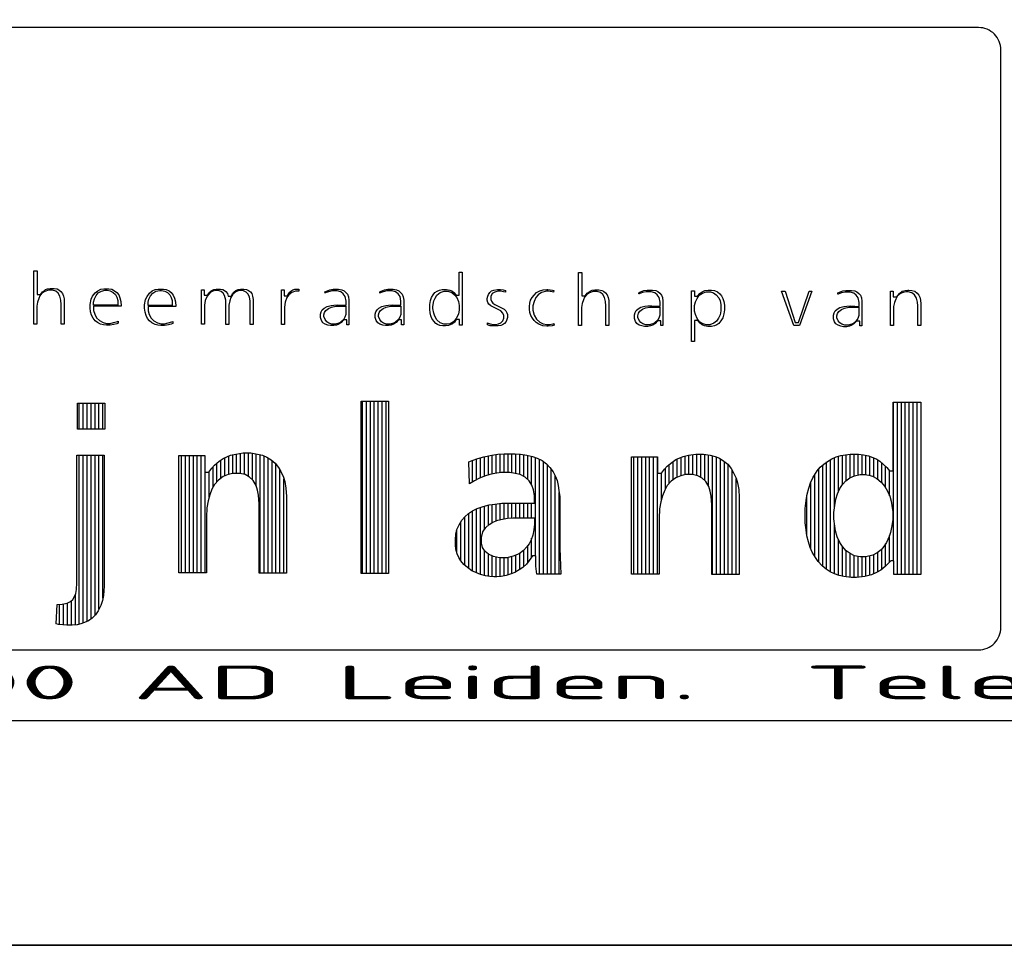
# Model space of a CAD drawing. Extents: x 0 to 295580, y 0 to 170026.
# Tile 19 of 30: x 264030 to 272791, y 0 to 8239. Entities that reach past the tile are written whole.
import ezdxf
from ezdxf.enums import TextEntityAlignment as Align

# ---------------------------------------------------------------- set-up
doc = ezdxf.new("R2010")
doc.units = 0
doc.header["$LTSCALE"] = 250
doc.layers.get('0').update_dxf_attribs({"linetype": 'CONTINUOUS'})
for name, color, linetype in [('B0', 51, 'CONTINUOUS'), ('XA-03', 144, 'CONTINUOUS'), ('XA-07', 140, 'CONTINUOUS'), ('XA-10', 130, 'CONTINUOUS')]:
    doc.layers.add(name, color=color, linetype=linetype)
doc.styles.add('XG-TH', font='ISO.SHX')
doc.styles.add('XG_TH', font='ISO.SHX')

# ---------------------------------------------------------------- blocks, each defined once
blk = doc.blocks.new('AMW_TITLE')
at = {"layer": 'XA-03'}
for p, q in [((1322.8, 22.975), (1322.8, 24.13)), ((1322.975, 22.975), (1322.975, 24.13)), ((1323.15, 22.975), (1323.15, 24.13)), ((1323.325, 22.975), (1323.325, 24.13)), ((1323.5, 22.975), (1323.5, 24.13)), ((1323.675, 22.975), (1323.675, 24.13)), ((1323.85, 22.975), (1323.85, 24.13)), ((1335.4, 16.545), (1335.4, 24.215)), ((1335.575, 16.545), (1335.575, 24.215)), ((1335.75, 16.545), (1335.75, 24.215)), ((1335.925, 16.545), (1335.925, 24.215)), ((1336.1, 16.545), (1336.1, 24.215)), ((1336.275, 16.545), (1336.275, 24.215)), ((1336.45, 16.545), (1336.45, 24.215)), ((1359.025, 17.118), (1359.025, 24.179)), ((1359.2, 16.509), (1359.2, 24.179)), ((1359.375, 16.509), (1359.375, 24.179)), ((1359.55, 16.509), (1359.55, 24.179)), ((1359.725, 16.509), (1359.725, 24.179)), ((1359.9, 16.509), (1359.9, 24.179)), ((1360.075, 16.509), (1360.075, 24.179)), ((1330.15, 20.956), (1330.15, 21.914)), ((1330.325, 20.867), (1330.325, 21.914)), ((1322.8, 14.287), (1322.8, 21.816)), ((1322.975, 14.338), (1322.975, 21.816)), ((1323.15, 14.413), (1323.15, 21.816)), ((1323.325, 14.526), (1323.325, 21.816)), ((1323.5, 14.687), (1323.5, 21.816)), ((1323.675, 14.953), (1323.675, 21.816)), ((1323.85, 15.445), (1323.85, 21.816)), ((1327.35, 16.57), (1327.35, 21.792)), ((1327.525, 16.57), (1327.525, 21.792)), ((1327.7, 16.57), (1327.7, 21.792)), ((1327.875, 16.57), (1327.875, 21.792)), ((1328.05, 16.57), (1328.05, 21.792)), ((1328.225, 16.57), (1328.225, 21.792)), ((1329.1, 20.784), (1329.1, 21.595)), ((1329.275, 20.889), (1329.275, 21.699)), ((1329.45, 20.957), (1329.45, 21.777)), ((1329.625, 21.001), (1329.625, 21.833)), ((1329.8, 21.002), (1329.8, 21.871)), ((1329.975, 20.995), (1329.975, 21.897)), ((1330.5, 20.722), (1330.5, 21.902)), ((1330.675, 20.434), (1330.675, 21.875)), ((1330.85, 16.557), (1330.85, 21.836)), ((1331.025, 16.557), (1331.025, 21.777)), ((1331.2, 16.557), (1331.2, 21.688)), ((1331.375, 16.557), (1331.375, 21.568)), ((1340.3, 20.623), (1340.3, 21.586)), ((1340.475, 20.72), (1340.475, 21.644)), ((1340.65, 20.804), (1340.65, 21.699)), ((1340.825, 20.874), (1340.825, 21.75)), ((1341, 20.93), (1341, 21.786)), ((1341.175, 20.975), (1341.175, 21.821)), ((1341.35, 21.009), (1341.35, 21.843)), ((1341.525, 21.033), (1341.525, 21.862)), ((1341.7, 21.039), (1341.7, 21.877)), ((1341.875, 21.039), (1341.875, 21.877)), ((1342.05, 21.024), (1342.05, 21.877)), ((1342.225, 20.994), (1342.225, 21.876)), ((1342.4, 20.953), (1342.4, 21.867)), ((1342.575, 20.871), (1342.575, 21.841)), ((1342.75, 20.732), (1342.75, 21.81)), ((1342.925, 20.502), (1342.925, 21.768)), ((1343.1, 17.337), (1343.1, 21.713)), ((1343.275, 16.521), (1343.275, 21.636)), ((1343.45, 16.521), (1343.45, 21.531)), ((1347.475, 16.521), (1347.475, 21.743)), ((1347.65, 16.521), (1347.65, 21.743)), ((1347.825, 16.521), (1347.825, 21.743)), ((1348, 16.521), (1348, 21.743)), ((1348.175, 16.521), (1348.175, 21.743)), ((1348.35, 16.521), (1348.35, 21.743)), ((1348.525, 16.521), (1348.525, 21.743)), ((1349.225, 20.723), (1349.225, 21.536)), ((1349.4, 20.834), (1349.4, 21.643)), ((1349.575, 20.904), (1349.575, 21.721)), ((1349.75, 20.948), (1349.75, 21.78)), ((1349.925, 20.953), (1349.925, 21.82)), ((1350.1, 20.95), (1350.1, 21.846)), ((1350.275, 20.911), (1350.275, 21.865)), ((1350.45, 20.827), (1350.45, 21.865)), ((1350.625, 20.688), (1350.625, 21.856)), ((1350.8, 20.428), (1350.8, 21.829)), ((1350.975, 16.509), (1350.975, 21.791)), ((1351.15, 16.509), (1351.15, 21.736)), ((1351.325, 16.509), (1351.325, 21.649)), ((1351.5, 16.509), (1351.5, 21.532)), ((1356.05, 16.723), (1356.05, 21.512)), ((1356.225, 16.615), (1356.225, 21.619)), ((1356.4, 19.465), (1356.4, 21.702)), ((1356.575, 20.18), (1356.575, 21.763)), ((1356.75, 20.498), (1356.75, 21.805)), ((1356.925, 20.695), (1356.925, 21.833)), ((1357.1, 20.816), (1357.1, 21.853)), ((1357.275, 20.892), (1357.275, 21.853)), ((1357.45, 20.934), (1357.45, 21.853)), ((1357.625, 20.953), (1357.625, 21.836)), ((1357.8, 20.946), (1357.8, 21.806)), ((1357.975, 20.914), (1357.975, 21.758)), ((1358.15, 20.846), (1358.15, 21.692)), ((1358.325, 20.741), (1358.325, 21.601)), ((1358.5, 20.582), (1358.5, 21.469)), ((1328.4, 16.57), (1328.4, 21.061)), ((1328.575, 19.948), (1328.575, 21.08)), ((1328.75, 20.381), (1328.75, 21.3)), ((1328.925, 20.626), (1328.925, 21.462)), ((1331.55, 16.557), (1331.55, 21.411)), ((1331.725, 16.557), (1331.725, 21.167)), ((1343.625, 16.521), (1343.625, 21.389)), ((1343.8, 16.521), (1343.8, 21.19)), ((1348.875, 20.303), (1348.875, 21.233)), ((1349.05, 20.559), (1349.05, 21.4)), ((1351.675, 16.509), (1351.675, 21.382)), ((1351.85, 16.509), (1351.85, 21.147)), ((1355.7, 17.052), (1355.7, 21.199)), ((1355.875, 16.869), (1355.875, 21.377)), ((1358.675, 20.358), (1358.675, 21.313)), ((1358.85, 20.002), (1358.85, 21.113)), ((1331.9, 16.557), (1331.9, 20.763)), ((1343.975, 16.521), (1343.975, 20.897)), ((1348.7, 19.843), (1348.7, 21.013)), ((1352.025, 16.509), (1352.025, 20.769)), ((1355.35, 17.646), (1355.35, 20.615)), ((1355.525, 17.302), (1355.525, 20.947)), ((1344.15, 16.521), (1344.15, 20.148)), ((1355.175, 18.203), (1355.175, 20.038)), ((1340.3, 16.651), (1340.3, 19.331)), ((1340.475, 16.573), (1340.475, 19.423)), ((1340.65, 16.505), (1340.65, 19.489)), ((1340.825, 18.499), (1340.825, 19.545)), ((1341, 18.698), (1341, 19.59)), ((1341.175, 18.813), (1341.175, 19.62)), ((1341.35, 18.889), (1341.35, 19.644)), ((1341.525, 18.942), (1341.525, 19.664)), ((1341.7, 18.978), (1341.7, 19.677)), ((1341.875, 19.006), (1341.875, 19.685)), ((1342.05, 19.024), (1342.05, 19.685)), ((1342.225, 19.029), (1342.225, 19.685)), ((1342.4, 19.029), (1342.4, 19.685)), ((1342.575, 19.029), (1342.575, 19.685)), ((1342.75, 19.029), (1342.75, 19.685)), ((1342.925, 19.029), (1342.925, 19.685)), ((1339.775, 17.111), (1339.775, 18.837)), ((1339.95, 16.915), (1339.95, 19.074)), ((1340.125, 16.766), (1340.125, 19.226)), ((1339.6, 17.486), (1339.6, 18.485)), ((1356.4, 16.527), (1356.4, 18.766)), ((1342.925, 17.289), (1342.925, 18.113)), ((1356.575, 16.469), (1356.575, 18.07)), ((1358.85, 17.06), (1358.85, 18.242)), ((1340.825, 16.459), (1340.825, 17.579)), ((1342.575, 16.857), (1342.575, 17.584)), ((1342.75, 17.039), (1342.75, 17.789)), ((1356.75, 16.424), (1356.75, 17.754)), ((1356.925, 16.398), (1356.925, 17.562)), ((1358.5, 16.736), (1358.5, 17.635)), ((1358.675, 16.875), (1358.675, 17.863)), ((1341, 16.422), (1341, 17.414)), ((1341.175, 16.404), (1341.175, 17.329)), ((1341.35, 16.399), (1341.35, 17.278)), ((1341.525, 16.408), (1341.525, 17.25)), ((1341.7, 16.437), (1341.7, 17.25)), ((1341.875, 16.483), (1341.875, 17.261)), ((1342.05, 16.545), (1342.05, 17.303)), ((1342.225, 16.626), (1342.225, 17.368)), ((1342.4, 16.723), (1342.4, 17.453)), ((1357.1, 16.379), (1357.1, 17.429)), ((1357.275, 16.375), (1357.275, 17.348)), ((1357.45, 16.382), (1357.45, 17.306)), ((1357.625, 16.399), (1357.625, 17.286)), ((1357.8, 16.425), (1357.8, 17.288)), ((1357.975, 16.472), (1357.975, 17.332)), ((1358.15, 16.535), (1358.15, 17.389)), ((1358.325, 16.62), (1358.325, 17.488)), ((1322.625, 14.259), (1322.625, 15.606)), ((1321.925, 14.274), (1321.925, 15.171)), ((1322.1, 14.257), (1322.1, 15.194)), ((1322.275, 14.244), (1322.275, 15.238)), ((1322.45, 14.244), (1322.45, 15.331)), ((1470, 0), (1260, 0))]:
    blk.add_line(p, q, dxfattribs=at)
for points in [[(0, 0), (1470, 0), (1470, 841), (0, 841)], [(1320.783, 27.651), (1320.783, 30.011), (1320.927, 30.011), (1320.927, 28.964), (1321.072, 28.964), (1321.162, 29.085), (1321.247, 29.148), (1321.3, 29.18), (1321.393, 29.222), (1321.498, 29.232), (1321.683, 29.232), (1321.81, 29.211), (1321.89, 29.171), (1321.985, 29.097), (1322.057, 29.005), (1322.099, 28.889), (1322.121, 28.766), (1322.133, 28.627), (1322.133, 27.651), (1322.001, 27.651), (1322.001, 28.526), (1321.975, 28.718), (1321.935, 28.891), (1321.862, 29.023), (1321.753, 29.116), (1321.604, 29.161), (1321.433, 29.161), (1321.264, 29.105), (1321.134, 29.018), (1321.047, 28.902), (1320.994, 28.781), (1320.941, 28.624), (1320.915, 28.441), (1320.915, 27.651)], [(1338.391, 28.295), (1338.391, 28.513), (1338.425, 28.695), (1338.469, 28.827), (1338.547, 28.949), (1338.623, 29.047), (1338.728, 29.12), (1338.821, 29.162), (1338.951, 29.183), (1339.145, 29.183), (1339.287, 29.162), (1339.378, 29.121), (1339.471, 29.049), (1339.562, 28.928), (1339.706, 28.928), (1339.706, 29.963), (1339.839, 29.963), (1339.839, 27.602), (1339.718, 27.602), (1339.718, 27.846), (1339.573, 27.846), (1339.495, 27.736), (1339.399, 27.662), (1339.304, 27.609), (1339.22, 27.588), (1339.095, 27.566), (1338.975, 27.566), (1338.844, 27.587), (1338.739, 27.629), (1338.667, 27.681), (1338.569, 27.779), (1338.492, 27.9), (1338.448, 28.01), (1338.414, 28.147)], [(1345.016, 27.59), (1345.016, 29.951), (1345.16, 29.951), (1345.16, 28.903), (1345.304, 28.903), (1345.395, 29.024), (1345.48, 29.087), (1345.533, 29.119), (1345.626, 29.161), (1345.731, 29.171), (1345.915, 29.171), (1346.043, 29.15), (1346.123, 29.11), (1346.218, 29.036), (1346.289, 28.944), (1346.331, 28.828), (1346.354, 28.705), (1346.366, 28.566), (1346.366, 27.59), (1346.233, 27.59), (1346.233, 28.465), (1346.208, 28.657), (1346.168, 28.83), (1346.094, 28.962), (1345.985, 29.055), (1345.836, 29.1), (1345.665, 29.1), (1345.497, 29.044), (1345.367, 28.957), (1345.28, 28.841), (1345.226, 28.72), (1345.174, 28.563), (1345.148, 28.38), (1345.148, 27.59)], [(1323.279, 28.368), (1323.279, 28.513), (1323.325, 28.752), (1323.39, 28.893), (1323.501, 29.037), (1323.619, 29.134), (1323.759, 29.198), (1323.888, 29.22), (1324.118, 29.22), (1324.246, 29.199), (1324.374, 29.135), (1324.468, 29.061), (1324.554, 28.944), (1324.609, 28.811), (1324.654, 28.653), (1324.666, 28.457), (1324.666, 28.442), (1323.436, 28.442), (1323.436, 28.252), (1323.49, 28.088), (1323.573, 27.923), (1323.7, 27.81), (1323.862, 27.716), (1324.017, 27.673), (1324.171, 27.673), (1324.329, 27.713), (1324.495, 27.764), (1324.532, 27.782), (1324.532, 27.686), (1324.465, 27.659), (1324.34, 27.625), (1324.168, 27.602), (1324.006, 27.602), (1323.871, 27.613), (1323.75, 27.646), (1323.607, 27.712), (1323.5, 27.798), (1323.413, 27.906), (1323.347, 28.038), (1323.302, 28.196)], [(1323.436, 28.489), (1323.436, 28.63), (1323.477, 28.768), (1323.545, 28.918), (1323.647, 29.033), (1323.789, 29.119), (1323.957, 29.161), (1324.035, 29.161), (1324.177, 29.132), (1324.307, 29.06), (1324.41, 28.958), (1324.467, 28.842), (1324.509, 28.703), (1324.509, 28.489)], [(1325.702, 28.355), (1325.702, 28.501), (1325.748, 28.74), (1325.813, 28.881), (1325.924, 29.025), (1326.043, 29.122), (1326.182, 29.186), (1326.311, 29.208), (1326.541, 29.208), (1326.669, 29.187), (1326.797, 29.122), (1326.892, 29.049), (1326.977, 28.932), (1327.032, 28.799), (1327.077, 28.641), (1327.089, 28.445), (1327.089, 28.43), (1325.859, 28.43), (1325.859, 28.24), (1325.914, 28.076), (1325.996, 27.911), (1326.123, 27.798), (1326.285, 27.703), (1326.44, 27.661), (1326.594, 27.661), (1326.752, 27.701), (1326.919, 27.752), (1326.955, 27.77), (1326.955, 27.674), (1326.888, 27.647), (1326.763, 27.613), (1326.591, 27.59), (1326.429, 27.59), (1326.294, 27.601), (1326.174, 27.634), (1326.03, 27.7), (1325.923, 27.786), (1325.836, 27.894), (1325.77, 28.026), (1325.725, 28.184)], [(1325.859, 28.477), (1325.859, 28.618), (1325.901, 28.756), (1325.969, 28.905), (1326.07, 29.021), (1326.213, 29.107), (1326.38, 29.149), (1326.458, 29.149), (1326.6, 29.12), (1326.731, 29.048), (1326.833, 28.946), (1326.89, 28.83), (1326.932, 28.691), (1326.932, 28.477)], [(1328.235, 27.639), (1328.235, 29.171), (1328.355, 29.171), (1328.355, 28.94), (1328.499, 28.94), (1328.603, 29.074), (1328.674, 29.134), (1328.789, 29.187), (1328.894, 29.208), (1329.085, 29.208), (1329.185, 29.188), (1329.266, 29.137), (1329.316, 29.097), (1329.387, 29.006), (1329.425, 28.891), (1329.577, 28.891), (1329.614, 29.004), (1329.672, 29.071), (1329.766, 29.145), (1329.871, 29.186), (1329.978, 29.208), (1330.121, 29.208), (1330.238, 29.186), (1330.331, 29.145), (1330.412, 29.085), (1330.471, 29.006), (1330.513, 28.89), (1330.535, 28.746), (1330.535, 27.626), (1330.403, 27.626), (1330.403, 28.686), (1330.376, 28.848), (1330.317, 28.981), (1330.222, 29.076), (1330.07, 29.136), (1329.919, 29.136), (1329.76, 29.079), (1329.629, 28.976), (1329.544, 28.835), (1329.491, 28.688), (1329.451, 28.492), (1329.451, 27.626), (1329.319, 27.626), (1329.319, 28.714), (1329.265, 28.917), (1329.204, 29.023), (1329.108, 29.103), (1328.972, 29.149), (1328.874, 29.149), (1328.735, 29.107), (1328.616, 29.047), (1328.488, 28.891), (1328.407, 28.702), (1328.368, 28.492), (1328.368, 27.639)], [(1331.791, 27.626), (1331.791, 29.171), (1331.911, 29.171), (1331.911, 28.903), (1332.065, 28.903), (1332.13, 29.033), (1332.213, 29.116), (1332.303, 29.176), (1332.39, 29.196), (1332.569, 29.196), (1332.569, 29.11), (1332.561, 29.112), (1332.415, 29.112), (1332.256, 29.054), (1332.129, 28.955), (1332.029, 28.827), (1331.962, 28.626), (1331.923, 28.406), (1331.923, 27.626)], [(1333.532, 27.936), (1333.532, 28.095), (1333.563, 28.197), (1333.613, 28.287), (1333.694, 28.358), (1333.824, 28.434), (1334.002, 28.478), (1334.128, 28.49), (1334.306, 28.501), (1334.677, 28.486), (1334.677, 28.663), (1334.635, 28.871), (1334.546, 28.99), (1334.441, 29.08), (1334.279, 29.124), (1334.051, 29.124), (1333.892, 29.084), (1333.747, 29.032), (1333.733, 29.023), (1333.73, 29.081), (1333.801, 29.117), (1333.948, 29.174), (1334.092, 29.196), (1334.335, 29.196), (1334.478, 29.174), (1334.579, 29.133), (1334.662, 29.061), (1334.734, 28.978), (1334.775, 28.866), (1334.797, 28.71), (1334.797, 27.614), (1334.701, 27.614), (1334.701, 27.833), (1334.561, 27.833), (1334.458, 27.716), (1334.352, 27.642), (1334.246, 27.599), (1334.127, 27.578), (1333.983, 27.578), (1333.863, 27.6), (1333.743, 27.643), (1333.642, 27.704), (1333.574, 27.801)], [(1335.968, 27.936), (1335.968, 28.095), (1335.999, 28.197), (1336.048, 28.287), (1336.13, 28.358), (1336.259, 28.434), (1336.437, 28.478), (1336.564, 28.49), (1336.741, 28.501), (1337.113, 28.486), (1337.113, 28.663), (1337.071, 28.871), (1336.982, 28.99), (1336.876, 29.08), (1336.714, 29.124), (1336.487, 29.124), (1336.327, 29.084), (1336.182, 29.032), (1336.168, 29.023), (1336.165, 29.081), (1336.237, 29.117), (1336.383, 29.174), (1336.527, 29.196), (1336.771, 29.196), (1336.914, 29.174), (1337.014, 29.133), (1337.098, 29.061), (1337.169, 28.978), (1337.21, 28.866), (1337.233, 28.71), (1337.233, 27.614), (1337.137, 27.614), (1337.137, 27.833), (1336.996, 27.833), (1336.893, 27.716), (1336.787, 27.642), (1336.682, 27.599), (1336.563, 27.578), (1336.419, 27.578), (1336.299, 27.6), (1336.178, 27.643), (1336.078, 27.704), (1336.009, 27.801)], [(1338.536, 28.429), (1338.575, 28.677), (1338.63, 28.801), (1338.713, 28.939), (1338.857, 29.055), (1339.029, 29.112), (1339.201, 29.112), (1339.372, 29.055), (1339.501, 28.955), (1339.599, 28.828), (1339.667, 28.653), (1339.706, 28.468), (1339.706, 28.281), (1339.666, 28.093), (1339.572, 27.891), (1339.446, 27.752), (1339.303, 27.666), (1339.172, 27.637), (1339.026, 27.637), (1338.852, 27.709), (1338.711, 27.836), (1338.615, 28.001), (1338.574, 28.136), (1338.536, 28.343)], [(1340.948, 28.715), (1340.948, 28.792), (1340.97, 28.887), (1341, 28.969), (1341.061, 29.05), (1341.142, 29.121), (1341.242, 29.161), (1341.409, 29.183), (1341.534, 29.183), (1341.658, 29.172), (1341.768, 29.143), (1341.76, 29.062), (1341.679, 29.086), (1341.546, 29.112), (1341.429, 29.112), (1341.287, 29.07), (1341.175, 29.005), (1341.105, 28.883), (1341.105, 28.749), (1341.139, 28.663), (1341.201, 28.586), (1341.288, 28.513), (1341.562, 28.389), (1341.698, 28.309), (1341.779, 28.238), (1341.828, 28.15), (1341.848, 28.072), (1341.848, 27.945), (1341.827, 27.852), (1341.787, 27.76), (1341.715, 27.678), (1341.633, 27.617), (1341.553, 27.587), (1341.433, 27.566), (1341.189, 27.566), (1341.08, 27.576), (1340.963, 27.615), (1340.967, 27.7), (1340.985, 27.691), (1341.079, 27.664), (1341.236, 27.625), (1341.315, 27.625), (1341.455, 27.653), (1341.549, 27.7), (1341.642, 27.793), (1341.691, 27.908), (1341.691, 28.026), (1341.642, 28.14), (1341.55, 28.233), (1341.109, 28.465), (1341.027, 28.537), (1340.978, 28.615)], [(1342.824, 28.308), (1342.824, 28.429), (1342.847, 28.578), (1342.88, 28.71), (1342.944, 28.829), (1343.035, 28.942), (1343.145, 29.052), (1343.285, 29.128), (1343.44, 29.172), (1343.599, 29.183), (1343.653, 29.183), (1343.86, 29.16), (1343.912, 29.145), (1343.904, 29.067), (1343.846, 29.086), (1343.663, 29.112), (1343.586, 29.112), (1343.367, 29.057), (1343.213, 28.945), (1343.114, 28.833), (1343.033, 28.657), (1342.98, 28.458), (1342.98, 28.267), (1343.034, 28.052), (1343.143, 27.861), (1343.284, 27.734), (1343.436, 27.665), (1343.598, 27.625), (1343.715, 27.625), (1343.888, 27.665), (1343.917, 27.676), (1343.924, 27.602), (1343.846, 27.576), (1343.664, 27.553), (1343.601, 27.553), (1343.42, 27.576), (1343.242, 27.643), (1343.123, 27.719), (1343.035, 27.807), (1342.957, 27.907), (1342.89, 28.029), (1342.846, 28.162)], [(1347.5, 27.899), (1347.5, 28.058), (1347.53, 28.161), (1347.58, 28.25), (1347.661, 28.321), (1347.791, 28.397), (1347.969, 28.442), (1348.096, 28.453), (1348.273, 28.465), (1348.644, 28.449), (1348.644, 28.626), (1348.603, 28.834), (1348.513, 28.953), (1348.408, 29.044), (1348.246, 29.088), (1348.019, 29.088), (1347.859, 29.048), (1347.714, 28.995), (1347.7, 28.987), (1347.697, 29.045), (1347.769, 29.081), (1347.915, 29.137), (1348.059, 29.159), (1348.303, 29.159), (1348.446, 29.137), (1348.546, 29.097), (1348.629, 29.024), (1348.701, 28.942), (1348.742, 28.83), (1348.764, 28.673), (1348.764, 27.578), (1348.669, 27.578), (1348.669, 27.797), (1348.528, 27.797), (1348.425, 27.679), (1348.319, 27.605), (1348.213, 27.563), (1348.094, 27.541), (1347.951, 27.541), (1347.83, 27.563), (1347.71, 27.607), (1347.609, 27.667), (1347.541, 27.765)], [(1350.033, 26.871), (1350.033, 29.123), (1350.165, 29.123), (1350.165, 28.891), (1350.305, 28.891), (1350.408, 29.009), (1350.516, 29.084), (1350.633, 29.137), (1350.775, 29.159), (1350.932, 29.159), (1351.063, 29.137), (1351.19, 29.084), (1351.296, 29), (1351.371, 28.903), (1351.438, 28.781), (1351.482, 28.648), (1351.504, 28.491), (1351.504, 28.282), (1351.482, 28.1), (1351.425, 27.931), (1351.348, 27.788), (1351.25, 27.679), (1351.165, 27.615), (1351.06, 27.563), (1350.932, 27.541), (1350.762, 27.541), (1350.612, 27.563), (1350.52, 27.613), (1350.422, 27.69), (1350.318, 27.809), (1350.165, 27.809), (1350.165, 26.871)], [(1350.177, 28.218), (1350.177, 28.47), (1350.217, 28.631), (1350.284, 28.791), (1350.382, 28.931), (1350.525, 29.031), (1350.695, 29.088), (1350.878, 29.088), (1351.024, 29.044), (1351.141, 28.956), (1351.252, 28.817), (1351.307, 28.679), (1351.348, 28.518), (1351.348, 28.231), (1351.307, 28.056), (1351.24, 27.909), (1351.157, 27.784), (1351.028, 27.684), (1350.857, 27.613), (1350.696, 27.613), (1350.552, 27.656), (1350.398, 27.754), (1350.284, 27.896), (1350.217, 28.069)], [(1354.588, 27.578), (1354.048, 29.11), (1354.205, 29.11), (1354.656, 27.722), (1354.795, 27.722), (1355.27, 29.11), (1355.392, 29.11), (1354.84, 27.578)], [(1356.353, 27.887), (1356.353, 28.046), (1356.383, 28.148), (1356.433, 28.238), (1356.514, 28.309), (1356.644, 28.385), (1356.822, 28.429), (1356.949, 28.441), (1357.126, 28.453), (1357.497, 28.437), (1357.497, 28.614), (1357.456, 28.822), (1357.366, 28.941), (1357.261, 29.031), (1357.099, 29.076), (1356.872, 29.076), (1356.712, 29.036), (1356.567, 28.983), (1356.553, 28.974), (1356.55, 29.033), (1356.621, 29.068), (1356.768, 29.125), (1356.912, 29.147), (1357.155, 29.147), (1357.299, 29.125), (1357.399, 29.085), (1357.482, 29.012), (1357.554, 28.93), (1357.595, 28.818), (1357.617, 28.661), (1357.617, 27.566), (1357.522, 27.566), (1357.522, 27.785), (1357.381, 27.785), (1357.278, 27.667), (1357.172, 27.593), (1357.066, 27.551), (1356.947, 27.529), (1356.803, 27.529), (1356.683, 27.551), (1356.563, 27.595), (1356.462, 27.655), (1356.394, 27.752)], [(1358.898, 27.578), (1358.898, 29.11), (1359.018, 29.11), (1359.018, 28.867), (1359.173, 28.867), (1359.288, 29.011), (1359.415, 29.106), (1359.54, 29.148), (1359.661, 29.159), (1359.703, 29.159), (1359.837, 29.148), (1359.973, 29.106), (1360.075, 29.024), (1360.15, 28.928), (1360.191, 28.846), (1360.224, 28.715), (1360.235, 28.542), (1360.235, 27.578), (1360.103, 27.578), (1360.103, 28.463), (1360.09, 28.618), (1360.05, 28.806), (1359.962, 28.953), (1359.84, 29.044), (1359.681, 29.088), (1359.589, 29.088), (1359.449, 29.06), (1359.335, 29.003), (1359.207, 28.903), (1359.123, 28.762), (1359.069, 28.616), (1359.03, 28.432), (1359.03, 27.578)], [(1333.677, 27.98), (1333.677, 28.057), (1333.708, 28.165), (1333.771, 28.26), (1333.888, 28.347), (1334.026, 28.403), (1334.211, 28.442), (1334.665, 28.442), (1334.665, 28.081), (1334.621, 27.951), (1334.549, 27.835), (1334.449, 27.749), (1334.348, 27.691), (1334.194, 27.649), (1334.036, 27.649), (1333.904, 27.693), (1333.812, 27.754), (1333.737, 27.845)], [(1336.112, 27.98), (1336.112, 28.057), (1336.143, 28.165), (1336.206, 28.26), (1336.323, 28.347), (1336.461, 28.403), (1336.647, 28.442), (1337.1, 28.442), (1337.1, 28.081), (1337.057, 27.951), (1336.984, 27.835), (1336.884, 27.749), (1336.783, 27.691), (1336.629, 27.649), (1336.472, 27.649), (1336.339, 27.693), (1336.248, 27.754), (1336.172, 27.845)], [(1347.644, 27.944), (1347.644, 28.02), (1347.675, 28.128), (1347.738, 28.223), (1347.855, 28.311), (1347.993, 28.366), (1348.178, 28.406), (1348.632, 28.406), (1348.632, 28.045), (1348.589, 27.914), (1348.516, 27.798), (1348.416, 27.712), (1348.315, 27.655), (1348.161, 27.613), (1348.003, 27.613), (1347.871, 27.657), (1347.78, 27.718), (1347.704, 27.808)], [(1356.497, 27.931), (1356.497, 28.008), (1356.528, 28.116), (1356.591, 28.211), (1356.708, 28.299), (1356.846, 28.354), (1357.031, 28.394), (1357.485, 28.394), (1357.485, 28.033), (1357.441, 27.902), (1357.369, 27.786), (1357.269, 27.7), (1357.168, 27.642), (1357.014, 27.6), (1356.856, 27.6), (1356.724, 27.644), (1356.633, 27.706), (1356.557, 27.796)], [(1322.719, 22.975), (1322.719, 24.13), (1323.935, 24.13), (1323.935, 22.975)], [(1335.335, 16.545), (1335.335, 24.215), (1336.563, 24.215), (1336.563, 16.545)], [(1355.098, 18.796), (1355.098, 19.445), (1355.134, 19.803), (1355.182, 20.077), (1355.253, 20.351), (1355.336, 20.586), (1355.442, 20.799), (1355.55, 20.991), (1355.631, 21.118), (1355.77, 21.28), (1355.921, 21.42), (1356.085, 21.537), (1356.284, 21.654), (1356.482, 21.735), (1356.68, 21.794), (1356.893, 21.829), (1357.093, 21.853), (1357.462, 21.853), (1357.697, 21.829), (1357.907, 21.783), (1358.105, 21.712), (1358.279, 21.631), (1358.416, 21.54), (1358.57, 21.41), (1358.723, 21.269), (1358.853, 21.11), (1359.007, 21.11), (1359.007, 24.179), (1360.235, 24.179), (1360.235, 16.509), (1359.044, 16.509), (1359.044, 17.118), (1358.905, 17.118), (1358.654, 16.854), (1358.455, 16.702), (1358.269, 16.585), (1358.049, 16.492), (1357.744, 16.41), (1357.377, 16.375), (1357.141, 16.375), (1356.81, 16.41), (1356.611, 16.457), (1356.401, 16.527), (1356.214, 16.62), (1356.028, 16.737), (1355.853, 16.888), (1355.677, 17.076), (1355.548, 17.263), (1355.407, 17.499), (1355.325, 17.711), (1355.241, 17.95), (1355.17, 18.222), (1355.134, 18.484)], [(1327.225, 16.57), (1327.225, 21.792), (1328.392, 21.792), (1328.392, 21.061), (1328.561, 21.061), (1328.692, 21.236), (1328.819, 21.375), (1329.019, 21.54), (1329.205, 21.668), (1329.521, 21.808), (1329.766, 21.866), (1330.085, 21.914), (1330.426, 21.914), (1330.733, 21.866), (1330.954, 21.808), (1331.137, 21.728), (1331.335, 21.6), (1331.508, 21.461), (1331.669, 21.266), (1331.773, 21.081), (1331.879, 20.834), (1331.938, 20.635), (1331.997, 20.339), (1332.021, 19.982), (1332.021, 16.557), (1330.805, 16.557), (1330.805, 19.647), (1330.768, 20.031), (1330.73, 20.259), (1330.664, 20.468), (1330.532, 20.693), (1330.37, 20.841), (1330.182, 20.949), (1329.942, 21.002), (1329.631, 21.002), (1329.421, 20.95), (1329.199, 20.858), (1328.989, 20.701), (1328.82, 20.506), (1328.704, 20.299), (1328.603, 20.047), (1328.528, 19.783), (1328.478, 19.469), (1328.453, 19.049), (1328.453, 16.57)], [(1321.772, 14.308), (1321.814, 15.161), (1322.043, 15.18), (1322.263, 15.232), (1322.415, 15.301), (1322.519, 15.391), (1322.59, 15.517), (1322.644, 15.653), (1322.67, 15.835), (1322.695, 16.133), (1322.695, 21.816), (1323.911, 21.816), (1323.911, 15.982), (1323.875, 15.564), (1323.828, 15.341), (1323.758, 15.119), (1323.642, 14.886), (1323.515, 14.702), (1323.378, 14.566), (1323.207, 14.44), (1323.035, 14.36), (1322.873, 14.302), (1322.7, 14.267), (1322.488, 14.244), (1322.241, 14.244), (1321.875, 14.279)], [(1347.366, 16.521), (1347.366, 21.743), (1348.533, 21.743), (1348.533, 21.013), (1348.702, 21.013), (1348.833, 21.188), (1348.96, 21.327), (1349.161, 21.491), (1349.346, 21.619), (1349.662, 21.759), (1349.907, 21.818), (1350.226, 21.865), (1350.567, 21.865), (1350.874, 21.818), (1351.095, 21.76), (1351.278, 21.679), (1351.477, 21.551), (1351.65, 21.413), (1351.81, 21.218), (1351.914, 21.033), (1352.02, 20.785), (1352.079, 20.586), (1352.138, 20.29), (1352.162, 19.933), (1352.162, 16.509), (1350.946, 16.509), (1350.946, 19.599), (1350.909, 19.983), (1350.871, 20.21), (1350.806, 20.419), (1350.673, 20.644), (1350.511, 20.792), (1350.323, 20.9), (1350.083, 20.953), (1349.772, 20.953), (1349.562, 20.901), (1349.34, 20.809), (1349.131, 20.652), (1348.961, 20.457), (1348.845, 20.25), (1348.744, 19.998), (1348.669, 19.734), (1348.619, 19.421), (1348.594, 19), (1348.594, 16.521)], [(1356.375, 18.981), (1356.375, 19.259), (1356.413, 19.57), (1356.463, 19.857), (1356.539, 20.098), (1356.64, 20.327), (1356.756, 20.507), (1356.9, 20.677), (1357.085, 20.809), (1357.295, 20.901), (1357.543, 20.953), (1357.752, 20.953), (1357.935, 20.927), (1358.093, 20.874), (1358.278, 20.782), (1358.472, 20.613), (1358.64, 20.42), (1358.755, 20.215), (1358.856, 19.988), (1358.92, 19.772), (1358.957, 19.571), (1358.995, 19.296), (1358.995, 18.956), (1358.957, 18.668), (1358.895, 18.367), (1358.831, 18.189), (1358.717, 17.924), (1358.601, 17.756), (1358.472, 17.601), (1358.301, 17.469), (1358.104, 17.364), (1357.792, 17.286), (1357.543, 17.286), (1357.294, 17.339), (1357.095, 17.431), (1356.925, 17.563), (1356.757, 17.743), (1356.64, 17.925), (1356.526, 18.179), (1356.45, 18.444), (1356.413, 18.658)], [(1340.691, 17.891), (1340.691, 18.144), (1340.758, 18.398), (1340.892, 18.6), (1341.04, 18.734), (1341.198, 18.826), (1341.416, 18.916), (1341.632, 18.967), (1341.856, 19.004), (1342.106, 19.029), (1343.055, 19.029), (1343.055, 18.738), (1343.03, 18.498), (1342.979, 18.257), (1342.902, 18.053), (1342.812, 17.872), (1342.696, 17.717), (1342.566, 17.574), (1342.37, 17.43), (1342.099, 17.314), (1341.828, 17.25), (1341.494, 17.25), (1341.233, 17.302), (1341.008, 17.408), (1340.857, 17.531), (1340.746, 17.698)]]:
    blk.add_lwpolyline(points, close=True, dxfattribs=at)
blk.add_lwpolyline([(1280.45, 14.153, 0.414214), (1281.45, 13.153), (1362.805, 13.153, 0.414214), (1363.805, 14.153), (1363.805, 39.845, 0.414214), (1362.805, 40.845), (1281.45, 40.845, 0.414214), (1280.45, 39.845)], format="xyb", close=True, dxfattribs=at)
blk.add_lwpolyline([(1339.536, 17.793), (1339.536, 18.068), (1339.559, 18.291), (1339.605, 18.511), (1339.697, 18.716), (1339.825, 18.915), (1339.952, 19.077), (1340.124, 19.225), (1340.299, 19.33), (1340.499, 19.436), (1340.77, 19.53), (1341.042, 19.601), (1341.293, 19.637), (1341.605, 19.673), (1341.881, 19.685), (1343.055, 19.685), (1343.055, 20.004), (1343.004, 20.272), (1342.939, 20.481), (1342.818, 20.669), (1342.631, 20.842), (1342.418, 20.949), (1342.199, 21.001), (1341.958, 21.039), (1341.569, 21.039), (1341.293, 21.001), (1341.067, 20.951), (1340.829, 20.876), (1340.579, 20.776), (1340.391, 20.675), (1340.164, 20.544), (1340.134, 21.516), (1340.276, 21.578), (1340.527, 21.662), (1340.803, 21.746), (1341.15, 21.817), (1341.425, 21.853), (1341.7, 21.877), (1342.194, 21.877), (1342.431, 21.865), (1342.716, 21.818), (1342.965, 21.758), (1343.175, 21.688), (1343.395, 21.573), (1343.58, 21.434), (1343.742, 21.272), (1343.881, 21.075), (1343.973, 20.901), (1344.055, 20.681), (1344.102, 20.457), (1344.138, 20.241), (1344.174, 19.967), (1344.174, 17.681), (1344.23, 16.521), (1343.156, 16.521), (1343.116, 16.872), (1343.116, 17.337), (1342.957, 17.337), (1342.813, 17.121), (1342.696, 16.97), (1342.535, 16.82), (1342.373, 16.704), (1342.173, 16.598), (1342.009, 16.528), (1341.797, 16.457), (1341.576, 16.411), (1341.377, 16.399), (1341.248, 16.399), (1341.061, 16.411), (1340.874, 16.446), (1340.65, 16.505), (1340.437, 16.587), (1340.263, 16.669), (1340.066, 16.808), (1339.915, 16.947), (1339.776, 17.109), (1339.686, 17.256), (1339.617, 17.429), (1339.559, 17.627), (1339.535, 17.803)], dxfattribs=at)
at = {"layer": 'XA-07'}
blk.add_lwpolyline([(10, 10), (1460, 10), (1460, 831), (10, 831)], close=True, dxfattribs=at)
at = {"color": 143, "style": 'XG-TH'}
for tag, p in [('23', (1284.733, 91.511)), ('19', (1284.733, 86.781)), ('15', (1284.733, 82.051)), ('11', (1284.733, 77.321))]:
    blk.add_attdef(tag, text='', height=3, dxfattribs=at).set_placement(p, align=Align.MIDDLE)
at = {"layer": 'XA-03', "style": 'XG_TH', "width": 2.723747}
blk.add_text('Postbus 156, 2300 AD Leiden.  Telefoon 071-5168268.  Telefax 071-5123916', height=1.5, dxfattribs=at).set_placement((1280.45, 10.95), (1459.05, 10.95), align=Align.FIT)
at = {"layer": 'XA-03', "style": 'XG-TH'}
for tag, p in [('24', (1290.017, 90.678)), ('25', (1410.498, 90.678)), ('26', (1427.015, 90.678)), ('20', (1290.017, 85.948)), ('21', (1410.498, 85.948)), ('22', (1427.015, 85.948)), ('16', (1290.017, 81.218)), ('17', (1410.498, 81.218)), ('18', (1427.015, 81.218)), ('12', (1290.017, 76.488)), ('13', (1410.498, 76.488)), ('14', (1427.015, 76.488)), ('8', (1365.505, 33.613)), ('9', (1391.035, 33.613)), ('10', (1410.498, 24.149))]:
    blk.add_attdef(tag, p, '', height=2.3, dxfattribs=at)
at = {"layer": 'XA-07', "style": 'XG-TH'}
for tag, p in [('4', (1283.94, 62.525)), ('5', (1283.94, 53.865)), ('6', (1283.94, 45.205)), ('7', (1429.874, 34.213)), ('1', (1417.433, 14.396)), ('2', (1427.054, 14.396))]:
    blk.add_attdef(tag, p, '', height=4.5, dxfattribs=at)
at = {"layer": 'XA-10', "style": 'XG-TH'}
blk.add_attdef('3', (1443.915, 14.396), '', height=6.3, dxfattribs=at)

msp = doc.modelspace()

# ---------------------------------------------------------------- block references
at = {"layer": 'B0', "xscale": 200, "yscale": 200, "zscale": 200}
msp.add_blockref('AMW_TITLE', (0, 0), dxfattribs=at)

doc.saveas('drawing.dxf')
